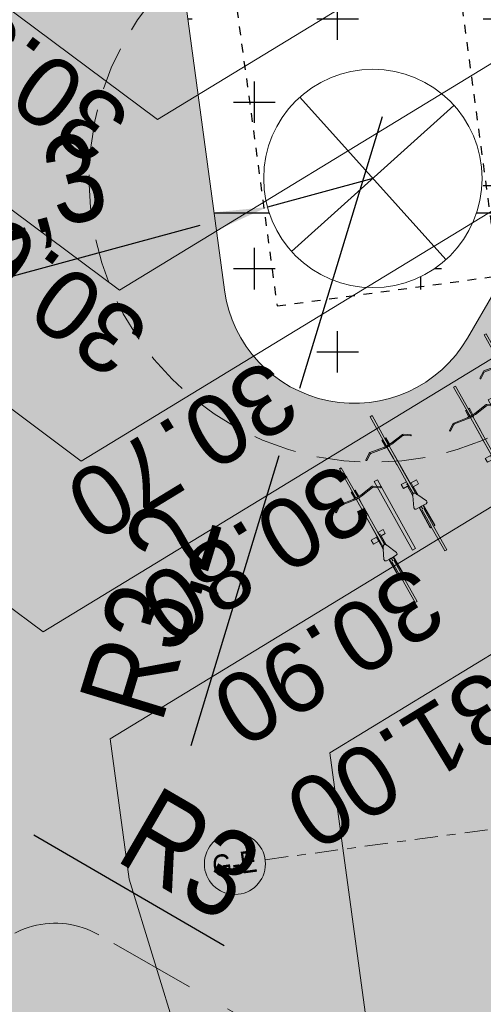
# Model space of a CAD drawing. Header units: metres. Extents: x 737835 to 905050, y 6570742 to 6590316.
# Tile 52 of 256: x 737971.69 to 737977, y 6590142.87 to 6590154.14. Entities that reach past the tile are written whole.
import ezdxf

# ---------------------------------------------------------------- set-up
doc = ezdxf.new("R2010")
doc.units = ezdxf.units.M
doc.header["$LTSCALE"] = 0.5
doc.linetypes.add('DASHED', pattern=[0.75, 0.5, -0.25])
doc.linetypes.add('Double Dashed', pattern=[10.936111, 5.291667, -2.116667, 1.411111, -2.116667])
for name, color, linetype in [('_Polka haljastus viirutus', 7, 'Continuous'), ('AR_hoone', 7, 'Continuous'), ('AR_hoone_teljed', 251, 'Continuous'), ('AS_jalgrattad', 252, 'Continuous')]:
    doc.layers.add(name, color=color, linetype=linetype)
for name, color, linetype, lineweight in [('AR_ventkorstnad', 7, 'Continuous', 0), ('AS_metall-leht ääris 0cm', 164, 'Continuous', 15), ('AS_mõõdud', 7, 'Continuous', 0), ('AS_salto_jalgrattahoidjad', 7, 'Continuous', 0), ('AS_sillutiskivi RG', 9, 'Continuous', 0), ('AS_välimoobel RG', 252, 'Continuous', 0), ('AS_välimööbel', 7, 'Continuous', 0), ('TM-vertikaal', 5, 'Continuous', 35), ('TM-vertikaal-181548', 5, 'Continuous', 35)]:
    doc.layers.add(name, color=color, linetype=linetype, lineweight=lineweight)
doc.styles.add('GENERATED_STYLE_3', font='ARIALNB.TTF')
doc.styles.add('Style-Arial Narrow', font='ARIALN.TTF')
doc.styles.add('TM_TXT', font='swissl.ttf')
doc.dimstyles.new('ISO-25', dxfattribs={"dimtxt": 2.5, "dimasz": 2.5, "dimexe": 1.25, "dimexo": 0.625, "dimtad": 1, "dimdec": 1, "dimtxsty": 'Standard', "dimcen": 2.5, "dimadec": 0, "dimazin": 0, "dimtfac": 1, "dimtdec": 1, "dimtmove": 0, "dimatfit": 3, "dimfxl": 1, "dimarcsym": 0})

# ---------------------------------------------------------------- blocks, each defined once
blk = doc.blocks.new('A$C50616974')
at = {"layer": 'AS_jalgrattad', "color": 252, "linetype": 'Continuous', "lineweight": 9}
for p, q in [((-1.231, 1.256), (-1.249, 1.238)), ((-1.231, 1.256), (-0.958, 0.986)), ((-0.976, 0.968), (-1.249, 1.238)), ((-0.931, 1.013), (-0.834, 1.147)), ((-0.922, 1.004), (-0.827, 1.135)), ((-0.826, 1.152), (-0.834, 1.147)), ((-0.819, 1.14), (-0.827, 1.135)), ((-0.826, 1.152), (-0.74, 1.169)), ((-0.819, 1.14), (-0.738, 1.157)), ((-0.736, 1.166), (-0.74, 1.169)), ((-0.735, 1.161), (-0.738, 1.157)), ((-0.736, 1.166), (-0.735, 1.161)), ((-1.036, 1.026), (-1.045, 1.017)), ((-1.045, 1.017), (-0.986, 0.958)), ((-1.036, 1.026), (-0.977, 0.967)), ((-1.008, 1.054), (-1.017, 1.045)), ((-1.017, 1.045), (-0.958, 0.986)), ((-1.008, 1.054), (-0.949, 0.995)), ((-1.003, 0.941), (-1.135, 0.843)), ((-0.994, 0.932), (-1.124, 0.836)), ((-1.003, 0.941), (-0.986, 0.958)), ((-0.994, 0.932), (-0.977, 0.949)), ((-0.986, 0.958), (-0.977, 0.967)), ((-0.977, 0.967), (-0.976, 0.968)), ((-0.977, 0.949), (-0.968, 0.958)), ((-0.977, 0.949), (-0.974, 0.946)), ((-0.976, 0.968), (-0.967, 0.977)), ((-0.965, 0.954), (-0.974, 0.946)), ((-0.974, 0.946), (-0.965, 0.954)), ((-0.974, 0.946), (-0.974, 0.946)), ((-0.968, 0.958), (-0.967, 0.959)), ((-0.965, 0.955), (-0.968, 0.958)), ((-0.958, 0.986), (-0.967, 0.977)), ((-0.967, 0.959), (-0.949, 0.977)), ((-0.967, 0.959), (-0.966, 0.957)), ((-0.948, 0.975), (-0.966, 0.957)), ((-0.948, 0.975), (-0.966, 0.957)), ((-0.964, 0.956), (-0.966, 0.957)), ((-0.964, 0.956), (-0.965, 0.955)), ((-0.965, 0.955), (-0.965, 0.955)), ((-0.965, 0.954), (-0.965, 0.955)), ((-0.965, 0.955), (-0.965, 0.954)), ((-0.962, 0.952), (-0.965, 0.954)), ((-0.965, 0.954), (-0.965, 0.954)), ((-0.965, 0.954), (-0.962, 0.952)), ((-0.961, 0.953), (-0.964, 0.956)), ((-0.962, 0.952), (-0.963, 0.951)), ((-0.963, 0.951), (-0.963, 0.951)), ((-0.963, 0.951), (-0.529, 0.518)), ((-0.816, 0.804), (-0.963, 0.951)), ((-0.961, 0.953), (-0.962, 0.952)), ((-0.962, 0.952), (-0.962, 0.952)), ((-0.961, 0.953), (-0.961, 0.952)), ((-0.949, 0.995), (-0.958, 0.986)), ((-0.958, 0.986), (-0.958, 0.986)), ((-0.931, 1.013), (-0.949, 0.995)), ((-0.94, 0.986), (-0.949, 0.977)), ((-0.949, 0.977), (-0.948, 0.975)), ((-0.949, 0.977), (-0.949, 0.977)), ((-0.946, 0.974), (-0.949, 0.977)), ((-0.946, 0.974), (-0.948, 0.975)), ((-0.946, 0.974), (-0.946, 0.974)), ((-0.946, 0.974), (-0.946, 0.974)), ((-0.946, 0.974), (-0.945, 0.974)), ((-0.946, 0.974), (-0.943, 0.971)), ((-0.937, 0.983), (-0.945, 0.974)), ((-0.945, 0.974), (-0.937, 0.983)), ((-0.945, 0.974), (-0.945, 0.974)), ((-0.945, 0.974), (-0.939, 0.969)), ((-0.943, 0.971), (-0.943, 0.971)), ((-0.943, 0.971), (-0.94, 0.968)), ((-0.922, 1.004), (-0.94, 0.986)), ((-0.94, 0.986), (-0.937, 0.983)), ((-0.939, 0.969), (-0.94, 0.968)), ((-0.94, 0.968), (-0.787, 0.815)), ((-0.939, 0.969), (-0.841, 0.869)), ((-0.937, 0.983), (-0.937, 0.983)), ((-1.14, 0.835), (-1.157, 0.749)), ((-1.129, 0.828), (-1.145, 0.747)), ((-1.14, 0.835), (-1.135, 0.843)), ((-1.129, 0.828), (-1.124, 0.836)), ((-0.841, 0.869), (-0.787, 0.815)), ((-0.782, 0.811), (-0.841, 0.869)), ((-0.626, 0.612), (-0.816, 0.804)), ((-0.783, 0.771), (-0.816, 0.804)), ((-0.787, 0.815), (-0.782, 0.81)), ((-0.782, 0.811), (-0.782, 0.81)), ((-0.782, 0.81), (-0.627, 0.655)), ((-1.154, 0.745), (-1.157, 0.749)), ((-1.154, 0.745), (-1.149, 0.744)), ((-1.149, 0.744), (-1.145, 0.747)), ((-0.783, 0.771), (-0.62, 0.607)), ((-0.619, 0.608), (-0.783, 0.771)), ((-0.579, 0.704), (-0.627, 0.655)), ((-0.543, 0.668), (-0.579, 0.704)), ((-0.677, 0.551), (-0.623, 0.605)), ((-0.592, 0.564), (-0.641, 0.515)), ((-0.619, 0.608), (-0.628, 0.599)), ((-0.622, 0.604), (-0.628, 0.599)), ((-0.628, 0.599), (-0.628, 0.599)), ((-0.628, 0.599), (-0.592, 0.564)), ((-0.627, 0.655), (-0.612, 0.64)), ((-0.62, 0.607), (-0.626, 0.612)), ((-0.623, 0.605), (-0.622, 0.604)), ((-0.62, 0.606), (-0.622, 0.604)), ((-0.619, 0.608), (-0.62, 0.607)), ((-0.62, 0.606), (-0.62, 0.607)), ((-0.62, 0.607), (-0.62, 0.606)), ((-0.62, 0.607), (-0.62, 0.607)), ((-0.62, 0.607), (-0.62, 0.607)), ((-0.619, 0.608), (-0.619, 0.608)), ((-0.619, 0.608), (-0.618, 0.606)), ((-0.529, 0.518), (-0.618, 0.606)), ((-0.612, 0.64), (-0.598, 0.643)), ((-0.612, 0.64), (-0.597, 0.625)), ((-0.598, 0.643), (-0.595, 0.625)), ((-0.595, 0.625), (-0.597, 0.625)), ((-0.597, 0.625), (-0.591, 0.619)), ((-0.592, 0.564), (-0.516, 0.487)), ((-0.591, 0.619), (-0.59, 0.62)), ((-0.591, 0.619), (-0.516, 0.544)), ((-0.59, 0.62), (-0.581, 0.629)), ((-0.59, 0.62), (-0.514, 0.545)), ((-0.581, 0.629), (-0.543, 0.668)), ((-0.497, 0.546), (-0.581, 0.629)), ((-0.641, 0.515), (-0.677, 0.551)), ((-0.525, 0.515), (-0.531, 0.504)), ((-0.516, 0.489), (-0.531, 0.504)), ((-0.531, 0.504), (-0.522, 0.502)), ((-0.527, 0.52), (-0.529, 0.518)), ((-0.529, 0.518), (-0.529, 0.518)), ((-0.529, 0.518), (-0.528, 0.518)), ((-0.528, 0.523), (-0.523, 0.543)), ((-0.527, 0.52), (-0.528, 0.523)), ((-0.528, 0.518), (-0.526, 0.52)), ((-0.525, 0.515), (-0.528, 0.518)), ((-0.526, 0.52), (-0.527, 0.52)), ((-0.525, 0.515), (-0.526, 0.52)), ((-0.525, 0.515), (-0.525, 0.515)), ((-0.521, 0.504), (-0.525, 0.515)), ((-0.523, 0.543), (-0.516, 0.544)), ((-0.521, 0.504), (-0.522, 0.502)), ((-0.522, 0.502), (-0.519, 0.499)), ((-0.519, 0.499), (-0.521, 0.504)), ((-0.516, 0.489), (-0.519, 0.499)), ((-0.516, 0.544), (-0.514, 0.545)), ((-0.516, 0.487), (-0.516, 0.489)), ((-0.478, 0.376), (-0.516, 0.487)), ((-0.514, 0.545), (-0.503, 0.547)), ((-0.503, 0.547), (-0.498, 0.545)), ((-0.498, 0.545), (-0.497, 0.546)), ((-0.498, 0.545), (-0.495, 0.544)), ((-0.497, 0.546), (-0.495, 0.547)), ((-0.491, 0.542), (-0.495, 0.547)), ((-0.495, 0.547), (-0.495, 0.544)), ((-0.495, 0.544), (-0.491, 0.542)), ((-0.491, 0.542), (-0.361, 0.492)), ((-0.354, 0.461), (-0.38, 0.435)), ((-0.349, 0.478), (-0.361, 0.492)), ((-0.354, 0.461), (-0.349, 0.478)), ((-0.464, 0.363), (-0.478, 0.376)), ((-0.446, 0.368), (-0.464, 0.363)), ((-0.422, 0.393), (-0.446, 0.368)), ((-0.418, 0.396), (-0.422, 0.393)), ((-0.239, 0.208), (-0.422, 0.393)), ((-0.402, 0.413), (-0.418, 0.396)), ((-0.418, 0.396), (-0.23, 0.206)), ((-0.4, 0.415), (-0.402, 0.413)), ((-0.402, 0.413), (-0.379, 0.39)), ((-0.383, 0.432), (-0.4, 0.415)), ((-0.4, 0.415), (-0.378, 0.394)), ((-0.384, 0.38), (-0.222, 0.22)), ((-0.38, 0.435), (-0.383, 0.432)), ((-0.383, 0.432), (-0.194, 0.249)), ((-0.197, 0.258), (-0.38, 0.435)), ((-0.367, 0.4), (-0.212, 0.246)), ((-0.207, 0.241), (-0.212, 0.246)), ((-0.199, 0.249), (-0.207, 0.241)), ((-0.207, 0.241), (-0.194, 0.249)), ((-0.207, 0.241), (-0.207, 0.241)), ((0.018, 0.018), (-0.207, 0.241)), ((-0.194, 0.249), (-0.197, 0.258)), ((-0.23, 0.206), (-0.239, 0.208)), ((-0.222, 0.22), (-0.23, 0.206)), ((-0.228, 0.22), (-0.228, 0.22)), ((-0.228, 0.22), (-0.228, 0.22)), ((0, 0), (-0.222, 0.22)), ((0.018, 0.018), (0, 0))]:
    blk.add_line(p, q, dxfattribs=at)
blk = doc.blocks.new('rattahoidja')
at = {"layer": 'AS_salto_jalgrattahoidjad', "color": 7, "linetype": 'Continuous', "flags": 128}
blk.add_lwpolyline([(634348.14, 6580836.264), (634348.176, 6580836.246), (634348.574, 6580837.053), (634348.538, 6580837.071)], close=True, dxfattribs=at)
blk = doc.blocks.new('*D102')
at = {"layer": 'AS_mõõdud', "color": 0, "lineweight": -2, "transparency": 16777216}
for p, q in [((737975.843, 6590153.022), (737974.897, 6590149.913)), ((737973.653, 6590145.827), (737974.664, 6590149.148))]:
    blk.add_line(p, q, dxfattribs=at)
at = {"layer": 'AS_mõõdud', "color": 0, "transparency": 16777216}
blk.add_solid([(737974.536, 6590149.186), (737974.791, 6590149.109), (737974.897, 6590149.913)], dxfattribs=at)
at = {"layer": 'Defpoints', "color": 0, "transparency": 16777216}
for p in [(737975.843, 6590153.022), (737974.897, 6590149.913)]:
    blk.add_point(p, dxfattribs=at)
at = {"layer": 'AS_mõõdud', "color": 0, "transparency": 16777216, "insert": (737973.276, 6590147.338), "char_height": 1, "attachment_point": 5, "rotation": 73.0763, "style": 'Style-Arial Narrow'}
blk.add_mtext('R3,2', dxfattribs=at)
blk = doc.blocks.new('*D154')
at = {"layer": 'AS_mõõdud', "color": 0, "lineweight": -2, "transparency": 16777216}
for p, q in [((737968.567, 6590146.71), (737971.161, 6590145.203)), ((737974.033, 6590143.535), (737971.853, 6590144.802))]:
    blk.add_line(p, q, dxfattribs=at)
at = {"layer": 'AS_mõõdud', "color": 0, "transparency": 16777216}
blk.add_solid([(737971.92, 6590144.917), (737971.786, 6590144.686), (737971.161, 6590145.203)], dxfattribs=at)
at = {"layer": 'Defpoints', "color": 0, "transparency": 16777216}
for p in [(737968.567, 6590146.71), (737971.161, 6590145.203)]:
    blk.add_point(p, dxfattribs=at)
at = {"layer": 'AS_mõõdud', "color": 0, "transparency": 16777216, "insert": (737973.646, 6590144.582), "char_height": 1, "attachment_point": 5, "rotation": 329.851, "style": 'Style-Arial Narrow'}
blk.add_mtext('R3', dxfattribs=at)
blk = doc.blocks.new('*D179')
at = {"layer": 'AS_mõõdud', "color": 0, "lineweight": -2, "transparency": 16777216}
for p, q in [((737975.735, 6590152.318), (737974.528, 6590151.991)), ((737970.401, 6590150.872), (737973.756, 6590151.782))]:
    blk.add_line(p, q, dxfattribs=at)
at = {"layer": 'AS_mõõdud', "color": 0, "transparency": 16777216}
blk.add_solid([(737973.721, 6590151.91), (737973.791, 6590151.653), (737974.528, 6590151.991)], dxfattribs=at)
at = {"layer": 'Defpoints', "color": 0, "transparency": 16777216}
for p in [(737975.735, 6590152.318), (737974.528, 6590151.991)]:
    blk.add_point(p, dxfattribs=at)
at = {"layer": 'AS_mõõdud', "color": 0, "transparency": 16777216, "insert": (737971.483, 6590151.995), "char_height": 1, "attachment_point": 5, "rotation": 15.1731, "style": 'Style-Arial Narrow'}
blk.add_mtext('R1,3', dxfattribs=at)
blk = doc.blocks.new('A$Cdbbbedd0')
at = {"color": 1, "linetype": 'DASHED', "ltscale": 2}
blk.add_lwpolyline([(-2853, 48264), (-293, 48264), (-293, 92930), (20630, 92930), (20630, 95490), (-2853, 95490), (-2853, 48264)], dxfattribs=at)
blk = doc.blocks.new('A$C2b1a9425')
at = {"layer": 'AR_hoone_teljed', "color": 7, "linetype": 'Double Dashed', "lineweight": 13, "ltscale": 100}
blk.add_line((-41512, -95030), (-21400, -95030), dxfattribs=at)
at = {"layer": 'AR_hoone_teljed', "color": 7, "linetype": 'Continuous', "lineweight": 13, "ltscale": 100}
blk.add_circle((-41862, -95030), 350, dxfattribs=at)
at = {"layer": 'AR_hoone_teljed', "color": 7, "linetype": 'Double Dashed', "lineweight": 13, "ltscale": 100}
blk.add_point((-41512, -95030), dxfattribs=at)
blk.add_point((-41512, -95030), dxfattribs=at)
blk.add_point((-41512, -95030), dxfattribs=at)
at = {"layer": 'AR_hoone_teljed', "color": 7, "linetype": 'Continuous', "lineweight": 13, "insert": (-42120, -95029), "char_height": 250, "attachment_point": 4, "style": 'GENERATED_STYLE_3'}
blk.add_mtext('\\A1;\\pt0;{\\fArial Narrow|b0|i0|c186|p34;G-E}', dxfattribs=at)

msp = doc.modelspace()

# ---------------------------------------------------------------- hatches: boundary and pattern name
at = {"layer": '_Polka haljastus viirutus', "true_color": 0x139b48}
h = msp.add_hatch(dxfattribs=at)
h.set_pattern_fill('CROSS', color=114, scale=0.15)
edge = h.paths.add_edge_path(flags=16)
edge.add_arc((737975.788, 6590163.118), 1.25, 0, 360)
edge = h.paths.add_edge_path(flags=16)
edge.add_arc((737975.735, 6590152.318), 1.25, 0, 360)
edge = h.paths.add_edge_path()
edge.add_line((737973.152, 6590162.363), (737976.171, 6590167.495))
edge.add_arc((737977.479, 6590166.7), 1.531, 9.0476, 148.7195, ccw=False)
edge.add_line((737978.99, 6590166.941), (737980.247, 6590157.649))
edge.add_arc((737977.268, 6590157.248), 3.006, -31.36, 7.6818, ccw=False)
edge.add_line((737979.835, 6590155.683), (737976.819, 6590150.491))
edge.add_arc((737975.522, 6590151.244), 1.5, 187.7015, 329.851, ccw=False)
edge.add_line((737974.035, 6590151.043), (737972.765, 6590160.44))
edge.add_arc((737975.737, 6590160.842), 3, 149.5332, 187.7015, ccw=False)
at = {"layer": 'AR_hoone', "linetype": 'ByBlock'}
h = msp.add_hatch(dxfattribs=at)
h.set_pattern_fill('ANGLE', color=256)
h.set_pattern_definition([(0, (0, 0), (0, 6.985), [5.08, -1.905]), (90, (0, 0), (-6.985, 4e-16), [5.08, -1.905])])
edge = h.paths.add_edge_path()
edge.add_line((737973.152, 6590162.363), (737976.171, 6590167.495))
edge.add_arc((737977.479, 6590166.7), 1.531, 9.0476, 148.7195, ccw=False)
edge.add_line((737978.99, 6590166.941), (737980.247, 6590157.649))
edge.add_arc((737977.268, 6590157.248), 3.006, -31.36, 7.6818, ccw=False)
edge.add_line((737979.835, 6590155.683), (737976.819, 6590150.491))
edge.add_arc((737975.522, 6590151.244), 1.5, 187.7015, 329.851, ccw=False)
edge.add_line((737974.035, 6590151.043), (737972.765, 6590160.44))
edge.add_arc((737975.737, 6590160.842), 3, 149.5332, 187.7015, ccw=False)
edge = h.paths.add_edge_path(flags=16)
edge.add_arc((737975.788, 6590163.118), 1.25, 0, 360)
edge = h.paths.add_edge_path(flags=16)
edge.add_arc((737975.735, 6590152.318), 1.25, 0, 360)
at = {"layer": 'AS_sillutiskivi RG'}
h = msp.add_hatch(dxfattribs=at)
h.set_pattern_fill('AR-HBONE', color=256, scale=0.003)
edge = h.paths.add_edge_path()
edge.add_line((737983.483, 6590103.352), (737979.074, 6590135.956))
edge.add_line((737979.074, 6590135.956), (737979.087, 6590135.957))
edge.add_line((737979.087, 6590135.957), (737977.784, 6590145.591))
edge.add_line((737977.784, 6590145.591), (737983.789, 6590146.403))
edge.add_line((737983.789, 6590146.403), (737980.977, 6590167.179))
edge.add_line((737980.977, 6590167.179), (737978.99, 6590166.941))
edge.add_line((737978.99, 6590166.941), (737980.247, 6590157.649))
edge.add_arc((737977.268, 6590157.248), 3.006, -31.36, 7.6818, ccw=False)
edge.add_line((737979.835, 6590155.683), (737976.819, 6590150.491))
edge.add_arc((737975.522, 6590151.244), 1.5, 187.7015, 329.851, ccw=False)
edge.add_line((737974.035, 6590151.043), (737972.765, 6590160.44))
edge.add_arc((737975.737, 6590160.842), 3, 149.5332, 187.7015, ccw=False)
edge.add_line((737973.152, 6590162.363), (737976.171, 6590167.495))
edge.add_arc((737977.479, 6590166.7), 1.531, 9.0476, 148.7195, ccw=False)
edge.add_line((737978.99, 6590166.941), (737980.977, 6590167.179))
edge.add_line((737980.977, 6590167.179), (737979.078, 6590181.223))
edge.add_line((737979.078, 6590181.223), (737976.469, 6590180.88))
edge.add_arc((737961.792, 6590184.637), 15.15, 329.5332, 345.6433, ccw=False)
edge.add_line((737974.85, 6590176.955), (737968.878, 6590166.797))
edge.add_line((737968.878, 6590166.797), (737971.54, 6590147.112))
edge.add_arc((737968.567, 6590146.71), 3, -30.149, 7.7015, ccw=False)
edge.add_line((737971.161, 6590145.203), (737965.995, 6590136.309))
edge.add_line((737965.995, 6590136.309), (737966.656, 6590131.475))
edge.add_line((737966.656, 6590131.475), (737973.991, 6590124.281))
edge.add_arc((737971.89, 6590122.139), 3, 7.7059, 45.5564, ccw=False)
edge.add_line((737974.863, 6590122.542), (737975.829, 6590115.398))
edge.add_arc((737969.883, 6590114.594), 6, -30.4668, 7.7015, ccw=False)
edge.add_line((737975.055, 6590111.551), (737970.452, 6590103.728))
edge.add_line((737970.452, 6590103.728), (737963.369, 6590102.77))
edge.add_line((737963.369, 6590102.77), (737963.485, 6590101.904))
edge.add_line((737963.485, 6590101.904), (737964.26, 6590096.15))
edge.add_line((737964.26, 6590096.15), (737968.045, 6590096.677))
edge.add_line((737968.045, 6590096.677), (738030.611, 6590105.377))
edge.add_line((738030.611, 6590105.377), (738029.74, 6590111.684))
edge.add_arc((738027.765, 6590111.421), 1.993, -82.4541, 7.5781, ccw=False)
edge.add_line((738028.026, 6590109.445), (738027.652, 6590109.394))
edge.add_line((738027.652, 6590109.394), (738021.725, 6590108.524))
edge.add_line((738021.725, 6590108.524), (737983.483, 6590103.352))
edge = h.paths.add_edge_path(flags=16)
edge.add_arc((737977.259, 6590103.731), 2.25, 0, 360)

# ---------------------------------------------------------------- linework, layer by layer
at = {"layer": 'AR_ventkorstnad'}
for p, q in [((737974.899, 6590153.248), (737976.571, 6590151.389)), ((737974.805, 6590151.482), (737976.664, 6590153.154))]:
    msp.add_line(p, q, dxfattribs=at)
at = {"layer": 'AR_ventkorstnad', "linetype": 'DASHED', "ltscale": 2}
msp.add_circle((737975.735, 6590152.318), 3.25, dxfattribs=at)
at = {"layer": 'AR_ventkorstnad'}
msp.add_circle((737975.735, 6590152.318), 1.25, dxfattribs=at)
at = {"layer": 'AS_metall-leht ääris 0cm'}
msp.add_lwpolyline([(737973.152, 6590162.363), (737976.171, 6590167.495, -0.698076), (737978.99, 6590166.941), (737980.247, 6590157.649, -0.172019), (737979.835, 6590155.683), (737976.819, 6590150.491, -0.714278), (737974.035, 6590151.043), (737972.765, 6590160.44, -0.168097)], format="xyb", close=True, dxfattribs=at)
at = {"layer": 'AS_sillutiskivi RG', "color": 9}
msp.add_lwpolyline([(737978.99, 6590166.941), (737980.247, 6590157.649, -0.172019), (737979.835, 6590155.683), (737976.819, 6590150.491, -0.714278), (737974.035, 6590151.043), (737972.765, 6590160.44, -0.168097), (737973.152, 6590162.363)], format="xyb", dxfattribs=at)
at = {"layer": 'AS_välimoobel RG', "color": 8, "linetype": 'DASHED', "lineweight": 13, "ltscale": 4}
msp.add_lwpolyline([(737971.826, 6590134.881), (737975.309, 6590140.953, 0.414214), (737974.939, 6590142.318), (737972.596, 6590143.661, 0.414214), (737971.231, 6590143.291), (737967.749, 6590137.219, 0.414214), (737968.119, 6590135.854), (737970.461, 6590134.511, 0.414214)], format="xyb", close=True, dxfattribs=at)

# ---------------------------------------------------------------- block references
at = {"layer": 'AR_hoone', "color": 6, "linetype": 'ByBlock', "xscale": 0.001, "yscale": 0.001, "zscale": 0.001, "rotation": 7.704170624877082}
msp.add_blockref('A$Cdbbbedd0', (737983.936, 6590103.413), dxfattribs=at)
at = {"layer": 'AS_jalgrattad', "lineweight": 0}
for p, yscale, rotation in [((737977.887, 6590149.003), -1, 254.3500031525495), ((737977.887, 6590149.003), -0.9999999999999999, 254.350003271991), ((737976.581, 6590148.067), -0.9999999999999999, 254.350003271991)]:
    msp.add_blockref('A$C50616974', p, dxfattribs=dict(at, yscale=yscale, rotation=rotation))
at = {"layer": 'AS_jalgrattad', "lineweight": 0, "rotation": 344.329819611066}
for p in [(737977.526, 6590148.4), (737976.22, 6590147.465)]:
    msp.add_blockref('A$C50616974', p, dxfattribs=at)
at = {"layer": 'AS_välimööbel', "rotation": 235.3032523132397}
for p in [(-4311539.071, 10857724.058), (-4311540.377, 10857723.123)]:
    msp.add_blockref('rattahoidja', p, dxfattribs=at)

# ---------------------------------------------------------------- dimensions: what is measured, and where the dimension line sits
at = {"layer": 'AS_mõõdud'}
for center, mpoint, picture, middle in [((737975.7349, 6590152.3182), (737974.5285, 6590151.9911), '*D179', (737971.4828, 6590151.995)), ((737975.843, 6590153.022), (737974.897, 6590149.913), '*D102', (737973.276, 6590147.338)), ((737968.567, 6590146.71), (737971.161, 6590145.203), '*D154', (737973.646, 6590144.582))]:
    dim = msp.add_radius_dim(center=center, mpoint=mpoint, dimstyle='ISO-25', override={"dimtxt": 1, "dimasz": 0.8, "dimexe": 1, "dimexo": 0.3, "dimgap": 0.2, "dimtxsty": 'Style-Arial Narrow', "dimtmove": 1}, dxfattribs=at)
    dim.commit()
    dim.dimension.update_dxf_attribs({"geometry": picture, "text_midpoint": middle})

# ---------------------------------------------------------------- next in the draw order: block references
at = {"layer": 'AR_hoone', "linetype": 'ByBlock', "lineweight": 30, "ltscale": 0.1, "xscale": 0.0009999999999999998, "yscale": 0.0009999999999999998, "zscale": 0.0009999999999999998, "rotation": 7.701504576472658}
msp.add_blockref('A$C2b1a9425', (738002.905, 6590244.256), dxfattribs=at)

# ---------------------------------------------------------------- next in the draw order: linework, layer by layer
at = {"layer": 'TM-vertikaal-181548', "color": 151, "linetype": 'Continuous', "lineweight": 9, "flags": 128}
for points, elevation in [([(737970.464, 6590155.084), (737973.27, 6590152.994), (737977.095, 6590155.324), (737980.294, 6590155.773), (737982.332, 6590156.508)], 30.5), ([(737970.809, 6590152.547), (737972.833, 6590151.039), (737977.205, 6590153.701), (737980.861, 6590154.214), (737982.559, 6590154.827)], 30.6), ([(737971.153, 6590150.009), (737972.397, 6590149.083), (737977.315, 6590152.078), (737981.428, 6590152.655), (737982.787, 6590153.145)], 30.7), ([(737983.014, 6590151.464), (737981.995, 6590151.096), (737977.425, 6590150.455), (737971.961, 6590147.127), (737971.498, 6590147.472)], 30.8), ([(737983.242, 6590149.783), (737982.562, 6590149.537), (737977.536, 6590148.832), (737972.728, 6590145.904), (737972.946, 6590144.298), (737975.453, 6590136.125), (737975.377, 6590134.762), (737976.164, 6590127.763), (737982.608, 6590125.022), (737982.601, 6590118.265), (737980.886, 6590113.216), (737980.314, 6590111.188), (737977.567, 6590111.365), (737976.589, 6590103.515), (737978.9, 6590098.317), (737975.683, 6590093.374)], 30.9), ([(737983.092, 6590094.551), (737983.628, 6590095.374), (737980.033, 6590103.459), (737980.522, 6590107.384), (737988.764, 6590106.855), (737990.157, 6590113.597), (737990.146, 6590127.073), (737977.606, 6590131.932), (737977.213, 6590135.432), (737977.251, 6590136.113), (737975.997, 6590140.2), (737975.242, 6590145.745), (737977.646, 6590147.209), (737983.129, 6590147.979), (737983.469, 6590148.101)], 31)]:
    msp.add_lwpolyline(points, dxfattribs=dict(at, elevation=elevation))

# ---------------------------------------------------------------- next in the draw order: texts
at = {"layer": 'TM-vertikaal', "color": 151, "linetype": 'Continuous', "lineweight": 35, "char_height": 0.8, "attachment_point": 8, "style": 'TM_TXT'}
for s, insert, rotation in [('30.50', (737971.891, 6590153.915, 30.5), 143.322), ('30.60', (737972.104, 6590151.476, 30.6), 143.322), ('30.70', (737973.339, 6590149.557, 30.7), 211.3401), ('30.80', (737974.176, 6590148.377, 30.8), 211.3401), ('30.90', (737975.013, 6590147.196, 30.9), 211.3401), ('31.00', (737975.849, 6590146.016, 31), 211.3401)]:
    msp.add_mtext(s, dxfattribs=dict(at, insert=insert, rotation=rotation))

doc.saveas('drawing.dxf')
